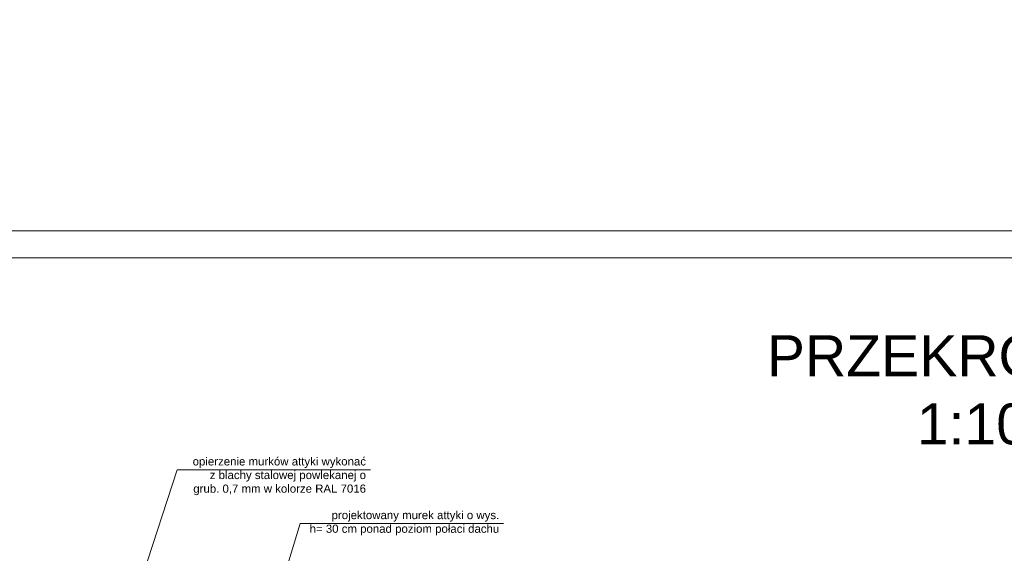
# Model space of a CAD drawing. Header units: millimetres. Extents: x 6197 to 108098, y 4257 to 29730.
# Tile 78 of 148: x 33862 to 35668, y 11940 to 12919. Entities that reach past the tile are written whole.
import ezdxf

# ---------------------------------------------------------------- set-up
doc = ezdxf.new("R2010")
doc.units = ezdxf.units.MM
doc.layers.add('R-TAB', color=1, linetype='Continuous')
doc.styles.get("Standard").update_dxf_attribs({"font": 'arial.ttf'})

msp = doc.modelspace()

# ---------------------------------------------------------------- linework, layer by layer
at = {"color": 3, "lineweight": 0}
msp.add_line((32328.575, 12532.168), (36528.575, 12532.168), dxfattribs=at)
at = {"lineweight": 0}
for p, q in [((32378.575, 12482.168), (36478.575, 12482.168)), ((34505.319, 12093.328), (34150.857, 12093.328)), ((34749.633, 11994.826), (34376.548, 11994.826))]:
    msp.add_line(p, q, dxfattribs=at)
at = {"lineweight": 20}
for p, q in [((34150.857, 12093.328), (34050.32, 11783.905)), ((34376.548, 11994.826), (34284.652, 11689.802))]:
    msp.add_line(p, q, dxfattribs=at)

# ---------------------------------------------------------------- texts
at = {"char_height": 15, "attachment_point": 3}
for s, width, insert in [('\\A1;opierzenie murków attyki wykonać ^Jz blachy stalowej powlekanej o grub. 0,7 mm w kolorze RAL 7016', 325.21111, (34497.38, 12116.524)), ('\\A1;projektowany murek attyki o wys. ^Jh= 30 cm ponad poziom połaci dachu', 348.07897, (34741.694, 12018.022))]:
    msp.add_mtext_dynamic_manual_height_columns(s, width=width, gutter_width=12.5, heights=[0], dxfattribs=dict(at, insert=insert))
at = {"layer": 'R-TAB', "color": 0, "ltscale": 24, "char_height": 75, "attachment_point": 1}
for s, insert, width in [('\\pi611.54556;ELEWACJE 1:100', (10063.11, 12918.034), 2065.84351), ('\\pi425.32455;RZUT PRZYZIEMIA 1:100', (21086.975, 12866.158), 2065.84351), ('\\pi553.40265;RZUT DACHU 1:100', (29238.618, 12807.619), 2065.84351), ('\\pi331.69293;PRZEKRÓJ  B-B\\P\\pi577.59163; 1:100', (34900.648, 12340.321), 1441.47248)]:
    msp.add_mtext(s, dxfattribs=dict(at, insert=insert, width=width))

doc.saveas('drawing.dxf')
